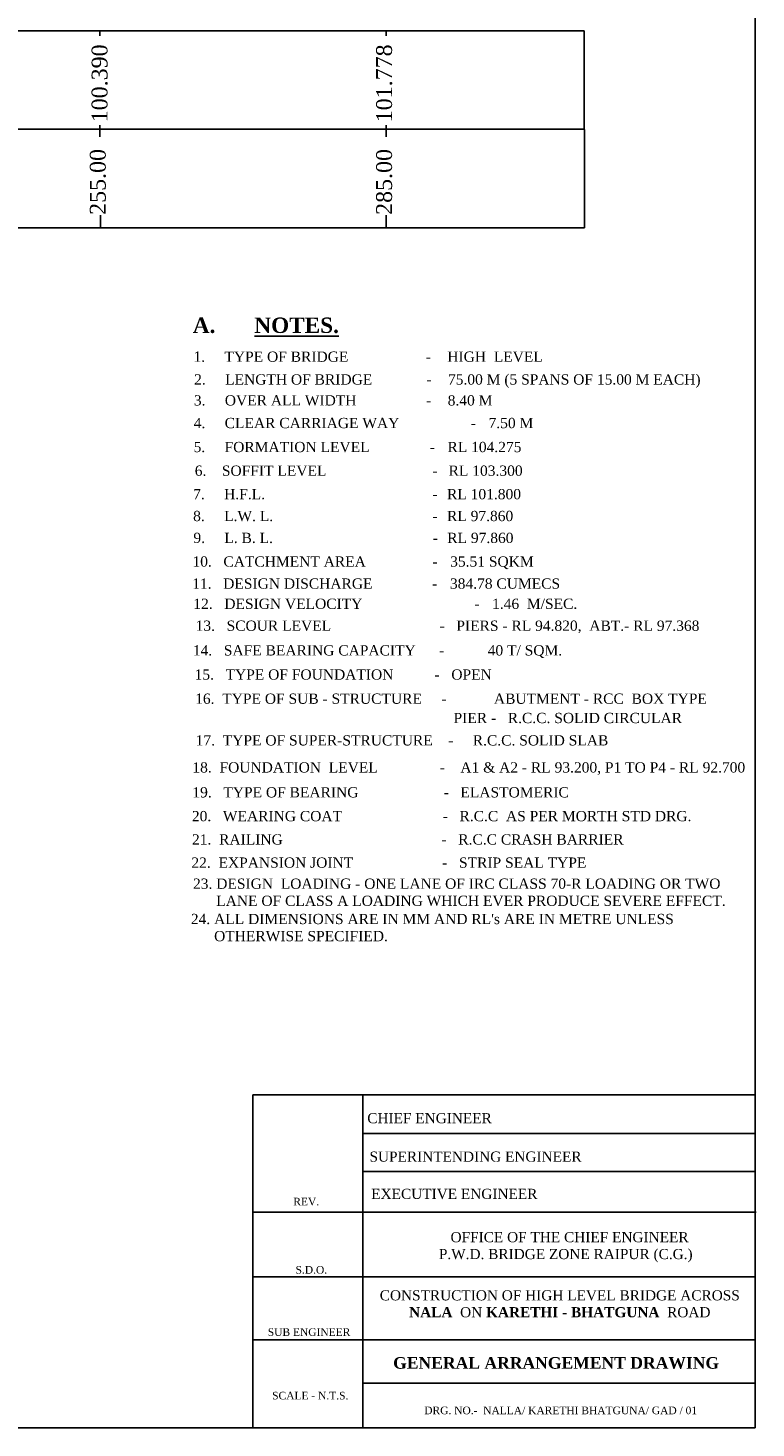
# Model space of a CAD drawing. Header units: millimetres. Extents: x -1995464 to 1684061, y 248405 to 550833.
# Tile 6 of 7: x 1601430 to 1684061, y 248405 to 407227. Entities that reach past the tile are written whole.
import ezdxf

# ---------------------------------------------------------------- set-up
doc = ezdxf.new("R2010")
doc.units = ezdxf.units.MM
doc.header["$MEASUREMENT"] = 0
doc.styles.get("Standard").update_dxf_attribs({"font": 'times.ttf'})

msp = doc.modelspace()

# ---------------------------------------------------------------- linework, layer by layer
at = {"color": 7, "ltscale": 2}
msp.add_line((1434361.5, 406898.7), (1664574.8, 406898.7), dxfattribs=at)
at = {"color": 7}
for p, q in [((1609580.1, 406336.6), (1609580.1, 406898.7)), ((1642074.8, 406336.6), (1642074.8, 406898.7)), ((1609580.1, 394898), (1609580.1, 396191.5)), ((1642074.8, 394898), (1642074.8, 396191.5)), ((1609661.1, 384570), (1609661.1, 386008.1)), ((1642082.9, 384570), (1642082.9, 386008.1))]:
    msp.add_line(p, q, dxfattribs=at)
at = {"color": 0, "linetype": 'ByBlock', "lineweight": 25, "ltscale": 200}
msp.add_line((1664574.8, 406898.7), (1664582.9, 384570), dxfattribs=at)
at = {"color": 0, "lineweight": 25, "ltscale": 2}
msp.add_line((1434361.5, 384570), (1664582.9, 384570), dxfattribs=at)
at = {"color": 0, "ltscale": 20}
for p, q in [((1576862.3, 384570), (1601862.3, 384570)), ((1601862.3, 384570), (1626862.3, 384570)), ((1683955.7, 286218.4), (1683955.7, 248404.7))]:
    msp.add_line(p, q, dxfattribs=at)
at = {"color": 0, "ltscale": 0.5}
for p, q in [((1626934.4, 286218.4), (1683955.7, 286218.4)), ((1626934.4, 286218.4), (1626934.4, 248404.7)), ((1626934.4, 286218.4), (1683955.7, 286218.4)), ((1639439.5, 286218.4), (1639439.5, 248404.7)), ((1639439.5, 281830.9), (1683955.7, 281830.9)), ((1639439.5, 277503.2), (1683955.7, 277503.2)), ((1684060.8, 272898.4), (1626934.4, 272898.4)), ((1626934.4, 265562.7), (1683955.7, 265562.7)), ((1639506.1, 258417.7), (1626934.4, 258417.7)), ((1639324.9, 258417.7), (1683955.7, 258417.7)), ((1639439.5, 253489.6), (1683955.7, 253489.6))]:
    msp.add_line(p, q, dxfattribs=at)
at = {"ltscale": 20}
msp.add_line((1636751.9, 248404.7), (1683955.7, 248404.7), dxfattribs=at)
at = {"color": 2, "ltscale": 20}
msp.add_line((1683955.7, 248404.7), (1641417.7, 248404.7), dxfattribs=at)
at = {"color": 0, "ltscale": 20}
for points in [[(1394721.2, 464347), (1683955.7, 464347), (1683955.7, 248404.7)], [(1683955.7, 248404.7), (1394721.2, 248404.7), (1394721.2, 464347)]]:
    msp.add_lwpolyline(points, dxfattribs=at)
at = {"color": 7}
msp.add_lwpolyline([(1434361.5, 395763.5), (1440419.9, 395763.5), (1455419.9, 395763.5), (1470419.9, 395763.5), (1485419.9, 395763.5), (1500419.9, 395763.5), (1515419.9, 395763.5), (1664578.9, 395763.5)], dxfattribs=at)

# ---------------------------------------------------------------- texts
for s, p in [('100.390', (1610452.6, 396529.4)), ('101.778', (1642745.9, 396529.4)), ('255.00', (1610251.1, 386026.7)), ('285.00', (1642745.9, 386026.7))]:
    msp.add_text(s, height=1800, rotation=90, dxfattribs=at).set_placement(p)
at = {"color": 0, "linetype": 'ByBlock', "lineweight": -2, "ltscale": 2000, "attachment_point": 1}
for s, insert, char_height, width in [('\\pxi-0.36361,l0.36361,t0.36361;{\\fTimes New Roman|b1|i0|c0|p18;A.^I\\LNOTES.}', (1620138.2, 374379.1), 1745.803, 59139.928), ('1.     TYPE OF BRIDGE ^I^I       -^I  HIGH  LEVEL', (1620211.3, 370522.5), 1163.869, 45184.398), ('2.     LENGTH OF BRIDGE^I       -^I  75.00 M (5 SPANS OF 15.00 M EACH)', (1620289, 367940.2), 1163.869, 60121.465), ('3.     OVER ALL WIDTH^I^I       -^I  8.40 M', (1620256.8, 365567.3), 1163.869, 45184.398), ('4.     CLEAR CARRIAGE WAY^I        -^I  7.50 M', (1620237, 362995.1), 1163.869, 45184.398), ('5.     FORMATION LEVEL^I        -^I  RL 104.275', (1620226.9, 360274.6), 1163.869, 45184.398), ('6.    SOFFIT LEVEL^I                   -^I  RL 103.300', (1620360.2, 357590.7), 1163.869, 45184.398), ('7.     H.F.L.^I^I                              -^I  RL 101.800', (1620177.3, 354928), 1163.869, 45184.398), ('8.     L.W. L.^I^I                              -^I  RL 97.860', (1620173.6, 352448.3), 1163.869, 45184.398), ('9.     L. B. L.^I^I                              -^I  RL 97.860', (1620202.3, 349967.1), 1163.869, 45184.398), ('10.   CATCHMENT AREA    ^I         -^I   35.51 SQKM', (1620097.2, 347283.4), 1163.869, 45184.398), ('11.   DESIGN DISCHARGE^I         -^I   384.78 CUMECS', (1620072.7, 344782.1), 1163.869, 45184.398), ('12.   DESIGN VELOCITY^I^I         -^I   1.46  M/SEC.', (1620196.8, 342491.6), 1163.869, 45184.398), ('13.   SCOUR LEVEL                            -   PIERS - RL 94.820,  ABT.- RL 97.368', (1620457.3, 340004.2), 1163.869, 59169.911), ('14.   SAFE BEARING CAPACITY      -^I  40 T/ SQM.', (1620140.8, 337207.3), 1163.869, 45184.398), ('15.   TYPE OF FOUNDATION^I         -   OPEN', (1620341.2, 334465.2), 1163.869, 45184.398), ('16.  TYPE OF SUB - STRUCTURE     -^I   ABUTMENT - RCC  BOX TYPE ', (1620404.8, 331724.4), 1163.869, 67277.561), ('           PIER -   R.C.C. SOLID CIRCULAR', (1644899.6, 329534.8), 1163.869, 45184.398), ('17.  TYPE OF SUPER-STRUCTURE    -     R.C.C. SOLID SLAB', (1620460.7, 326998.5), 1163.869, 49057.261), ('18.  FOUNDATION  LEVEL                -    A1 & A2 - RL 93.200, P1 TO P4 - RL 92.700', (1620087.4, 323928.1), 1163.869, 73148.994), ('19.   TYPE OF BEARING                      -   ELASTOMERIC  ', (1620087.7, 321103.1), 1163.869, 45184.398), ('20.   WEARING COAT                          -   R.C.C  AS PER MORTH STD DRG.', (1620035, 318403.1), 1163.869, 61878.794), ('21.  RAILING                                         -   R.C.C CRASH BARRIER', (1620044, 315755.9), 1163.869, 65929.789), ('22.  EXPANSION JOINT                       -   STRIP SEAL TYPE', (1619978.2, 313126.8), 1163.869, 55458.562), ('\\pxi-2,l2;23. DESIGN  LOADING - ONE LANE OF IRC CLASS 70-R LOADING OR TWO \\P      LANE OF CLASS A LOADING WHICH EVER PRODUCE SEVERE EFFECT.', (1620161, 310736.4), 1163.869, 71925.143), ("24. ALL DIMENSIONS ARE IN MM AND RL's ARE IN METRE UNLESS\\P      OTHERWISE SPECIFIED.", (1619915.6, 306732.4), 1163.869, 75449.377)]:
    msp.add_mtext(s, dxfattribs=dict(at, insert=insert, char_height=char_height, width=width))
at = {"color": 0, "ltscale": 0.5, "attachment_point": 2}
for s, insert, char_height, width in [(' CHIEF ENGINEER', (1646790.2, 284127.1), 1149.84, 14467.848), ('SUPERINTENDING ENGINEER', (1652225.1, 279766.2), 1149.84, 61771.892), ('EXECUTIVE ENGINEER', (1649820.2, 275540.2), 1149.84, 36963.556), ('REV.', (1633008.3, 274524.8), 862.38, 3256.695), ('  OFFICE OF THE CHIEF ENGINEER\\PP.W.D. BRIDGE ZONE RAIPUR (C.G.)', (1662465.6, 270630.7), 1149.84, 42429.803), ('S.D.O.', (1633591.4, 266778.3), 862.38, 3256.695), (' CONSTRUCTION OF HIGH LEVEL BRIDGE ACROSS \\P{\\fTimes New Roman|b1|i0|c0|p18; NALA}  ON {\\fTimes New Roman|b1|i0|c0|p18;KARETHI - BHATGUNA } ROAD ', (1661571.4, 264031.8), 1149.8403, 44742.43), (' SUB ENGINEER', (1633171.1, 259714.7), 862.38, 13646.822), ('\\pxt0.12626;{\\fTimes New Roman|b1|i0|c0|p18;GENERAL ARRANGEMENT DRAWING}', (1661372.4, 256450.3), 1320, 48097.606), (' SCALE - N.T.S.', (1633306.7, 252510.5), 862.38, 14203.453), ('DRG. NO.-  NALLA/ KARETHI BHATGUNA/ GAD / 01', (1661888, 250831.1), 862.38, 31723.953)]:
    msp.add_mtext(s, dxfattribs=dict(at, insert=insert, char_height=char_height, width=width))

doc.saveas('drawing.dxf')
